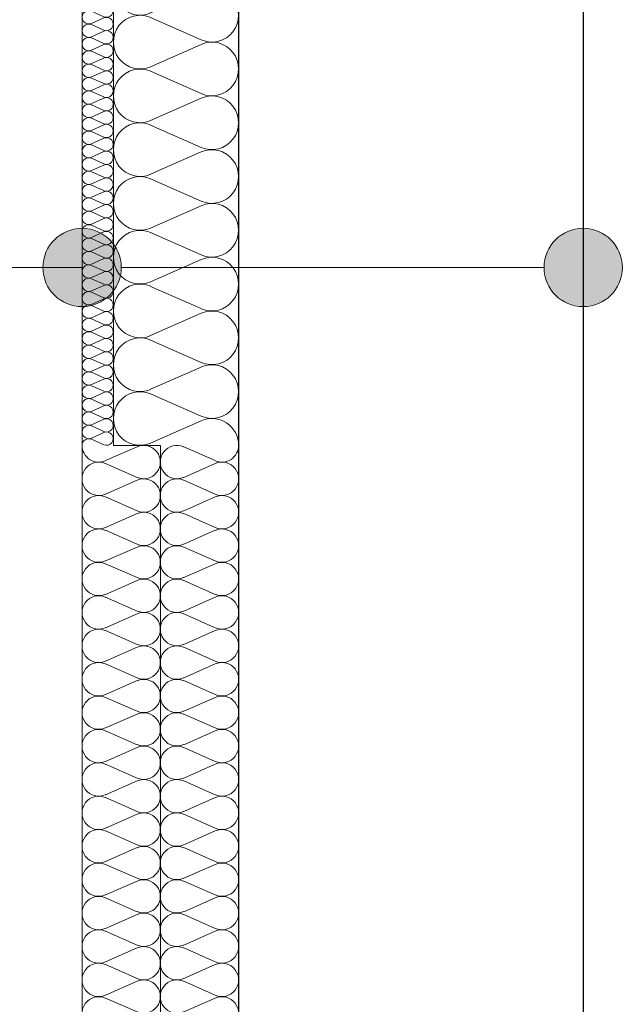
# Model space of a CAD drawing. Extents: x -438200 to -357500, y 15000 to 163871.
# Tile 14 of 148: x -430565 to -429795, y 35349 to 36606. Entities that reach past the tile are written whole.
import ezdxf

# ---------------------------------------------------------------- set-up
doc = ezdxf.new("R2010")
doc.units = 0
doc.header["$MEASUREMENT"] = 0
for name, color, linetype in [('#podkład', 252, 'Continuous'), ('Arch ocieplenie', 252, 'Continuous'), ('Arch opisy', 252, 'Continuous'), ('Inwent Izolacje', 252, 'Continuous')]:
    doc.layers.add(name, color=color, linetype=linetype)
for name, color, linetype, lineweight in [('Arch ocieplenie_Nr_Pióra__9', 252, 'Continuous', 13), ('Arch opisy_Nr_Pióra__21', 252, 'Continuous', 9), ('Arch wykończenie_Nr_Pióra__3', 252, 'Continuous', 18), ('Inwent Izolacje_Nr_Pióra__2', 252, 'Continuous', 13), ('INWENT.ŚCIANY_Nr_Pióra__1', 252, 'Continuous', 25), ('INWENT.ŚCIANY_Nr_Pióra__2', 252, 'Continuous', 13)]:
    doc.layers.add(name, color=color, linetype=linetype, lineweight=lineweight)

# ---------------------------------------------------------------- blocks, each defined once
blk = doc.blocks.new('Izolacja cieplna 14_14', base_point=(-430484.9, 37292.6))
at = {"layer": 'Arch ocieplenie_Nr_Pióra__9', "linetype": 'Continuous'}
for p, q in [((-430456.9, 37291.9), (-430473, 37284.8)), ((-430473, 37283.4), (-430456.9, 37276.2)), ((-430456.9, 37274.8), (-430473, 37267.7)), ((-430473, 37266.3), (-430456.9, 37259.2)), ((-430456.9, 37257.7), (-430473, 37250.6)), ((-430473, 37249.2), (-430456.9, 37242.1)), ((-430456.9, 37240.6), (-430473, 37233.5)), ((-430473, 37232.1), (-430456.9, 37225)), ((-430456.9, 37223.6), (-430473, 37216.5)), ((-430473, 37215), (-430456.9, 37207.9)), ((-430456.9, 37206.5), (-430473, 37199.4)), ((-430473, 37197.9), (-430456.9, 37190.8)), ((-430456.9, 37189.4), (-430473, 37182.3)), ((-430473, 37180.9), (-430456.9, 37173.7)), ((-430456.9, 37172.3), (-430473, 37165.2)), ((-430473, 37163.8), (-430456.9, 37156.7)), ((-430456.9, 37155.2), (-430473, 37148.1)), ((-430473, 37146.7), (-430456.9, 37139.6)), ((-430456.9, 37138.1), (-430473, 37131)), ((-430473, 37129.6), (-430456.9, 37122.5)), ((-430456.9, 37121.1), (-430473, 37114)), ((-430473, 37112.5), (-430456.9, 37105.4)), ((-430456.9, 37104), (-430473, 37096.9)), ((-430473, 37095.4), (-430456.9, 37088.3)), ((-430456.9, 37086.9), (-430473, 37079.8)), ((-430473, 37078.4), (-430456.9, 37071.2)), ((-430456.9, 37069.8), (-430473, 37062.7)), ((-430473, 37061.3), (-430456.9, 37054.2)), ((-430456.9, 37052.7), (-430473, 37045.6)), ((-430473, 37044.2), (-430456.9, 37037.1)), ((-430456.9, 37035.6), (-430473, 37028.5)), ((-430473, 37027.1), (-430456.9, 37020)), ((-430456.9, 37018.6), (-430473, 37011.5)), ((-430473, 37010), (-430456.9, 37002.9)), ((-430456.9, 37001.5), (-430473, 36994.4)), ((-430473, 36992.9), (-430456.9, 36985.8)), ((-430456.9, 36984.4), (-430473, 36977.3)), ((-430473, 36975.9), (-430456.9, 36968.7)), ((-430456.9, 36967.3), (-430473, 36960.2)), ((-430473, 36958.8), (-430456.9, 36951.7)), ((-430456.9, 36950.2), (-430473, 36943.1)), ((-430473, 36941.7), (-430456.9, 36934.6)), ((-430456.9, 36933.1), (-430473, 36926)), ((-430473, 36924.6), (-430456.9, 36917.5)), ((-430456.9, 36916.1), (-430473, 36909)), ((-430473, 36907.5), (-430456.9, 36900.4)), ((-430456.9, 36899), (-430473, 36891.9)), ((-430473, 36890.4), (-430456.9, 36883.3)), ((-430456.9, 36881.9), (-430473, 36874.8)), ((-430473, 36873.4), (-430456.9, 36866.2)), ((-430456.9, 36864.8), (-430473, 36857.7)), ((-430473, 36856.3), (-430456.9, 36849.2)), ((-430456.9, 36847.7), (-430473, 36840.6)), ((-430473, 36839.2), (-430456.9, 36832.1)), ((-430456.9, 36830.6), (-430473, 36823.5)), ((-430473, 36822.1), (-430456.9, 36815)), ((-430456.9, 36813.6), (-430473, 36806.5)), ((-430473, 36805), (-430456.9, 36797.9)), ((-430456.9, 36796.5), (-430473, 36789.4)), ((-430473, 36787.9), (-430456.9, 36780.8)), ((-430456.9, 36779.4), (-430473, 36772.3)), ((-430473, 36770.9), (-430456.9, 36763.7)), ((-430456.9, 36762.3), (-430473, 36755.2)), ((-430473, 36753.8), (-430456.9, 36746.7)), ((-430456.9, 36745.2), (-430473, 36738.1)), ((-430473, 36736.7), (-430456.9, 36729.6)), ((-430456.9, 36728.1), (-430473, 36721)), ((-430473, 36719.6), (-430456.9, 36712.5)), ((-430456.9, 36711.1), (-430473, 36704)), ((-430473, 36702.5), (-430456.9, 36695.4)), ((-430456.9, 36694), (-430473, 36686.9)), ((-430473, 36685.4), (-430456.9, 36678.3)), ((-430456.9, 36676.9), (-430473, 36669.8)), ((-430473, 36668.4), (-430456.9, 36661.2)), ((-430456.9, 36659.8), (-430473, 36652.7)), ((-430473, 36651.3), (-430456.9, 36644.2)), ((-430456.9, 36642.7), (-430473, 36635.6)), ((-430473, 36634.2), (-430456.9, 36627.1)), ((-430456.9, 36625.6), (-430473, 36618.5)), ((-430473, 36617.1), (-430456.9, 36610)), ((-430456.9, 36608.6), (-430473, 36601.5)), ((-430473, 36600), (-430456.9, 36592.9)), ((-430456.9, 36591.5), (-430473, 36584.4)), ((-430473, 36582.9), (-430456.9, 36575.8)), ((-430456.9, 36574.4), (-430473, 36567.3)), ((-430473, 36565.9), (-430456.9, 36558.7)), ((-430456.9, 36557.3), (-430473, 36550.2)), ((-430473, 36548.8), (-430456.9, 36541.7)), ((-430456.9, 36540.2), (-430473, 36533.1)), ((-430473, 36531.7), (-430456.9, 36524.6)), ((-430456.9, 36523.1), (-430473, 36516)), ((-430473, 36514.6), (-430456.9, 36507.5)), ((-430456.9, 36506.1), (-430473, 36499)), ((-430473, 36497.5), (-430456.9, 36490.4)), ((-430456.9, 36489), (-430473, 36481.9)), ((-430473, 36480.4), (-430456.9, 36473.3)), ((-430456.9, 36471.9), (-430473, 36464.8)), ((-430473, 36463.4), (-430456.9, 36456.2)), ((-430456.9, 36454.8), (-430473, 36447.7)), ((-430473, 36446.3), (-430456.9, 36439.2)), ((-430456.9, 36437.7), (-430473, 36430.6)), ((-430473, 36429.2), (-430456.9, 36422.1)), ((-430456.9, 36420.6), (-430473, 36413.5)), ((-430473, 36412.1), (-430456.9, 36405)), ((-430456.9, 36403.6), (-430473, 36396.5)), ((-430473, 36395), (-430456.9, 36387.9)), ((-430456.9, 36386.5), (-430473, 36379.4)), ((-430473, 36377.9), (-430456.9, 36370.8)), ((-430456.9, 36369.4), (-430473, 36362.3)), ((-430473, 36360.9), (-430456.9, 36353.7)), ((-430456.9, 36352.3), (-430473, 36345.2)), ((-430473, 36343.8), (-430456.9, 36336.7)), ((-430456.9, 36335.2), (-430473, 36328.1)), ((-430473, 36326.7), (-430456.9, 36319.6)), ((-430456.9, 36318.1), (-430473, 36311)), ((-430473, 36309.6), (-430456.9, 36302.5)), ((-430456.9, 36301.1), (-430473, 36294)), ((-430473, 36292.5), (-430456.9, 36285.4)), ((-430456.9, 36284), (-430473, 36276.9)), ((-430473, 36275.4), (-430456.9, 36268.3)), ((-430456.9, 36266.9), (-430473, 36259.8)), ((-430473, 36258.4), (-430456.9, 36251.2)), ((-430456.9, 36249.8), (-430473, 36242.7)), ((-430473, 36241.3), (-430456.9, 36234.2)), ((-430456.9, 36232.7), (-430473, 36225.6)), ((-430473, 36224.2), (-430456.9, 36217.1)), ((-430456.9, 36215.6), (-430473, 36208.5)), ((-430473, 36207.1), (-430456.9, 36200)), ((-430456.9, 36198.6), (-430473, 36191.5)), ((-430473, 36190), (-430456.9, 36182.9)), ((-430456.9, 36181.5), (-430473, 36174.4)), ((-430473, 36172.9), (-430456.9, 36165.8)), ((-430456.9, 36164.4), (-430473, 36157.3)), ((-430473, 36155.9), (-430456.9, 36148.7)), ((-430456.9, 36147.3), (-430473, 36140.2)), ((-430473, 36138.8), (-430456.9, 36131.7)), ((-430456.9, 36130.2), (-430473, 36123.1)), ((-430473, 36121.7), (-430456.9, 36114.6)), ((-430456.9, 36113.1), (-430473, 36106)), ((-430473, 36104.6), (-430456.9, 36097.5)), ((-430456.9, 36096.1), (-430473, 36089)), ((-430473, 36087.5), (-430456.9, 36080.4)), ((-430456.9, 36079), (-430473, 36071.9)), ((-430473, 36070.4), (-430456.9, 36063.3))]:
    blk.add_line(p, q, dxfattribs=at)
for centre, start_param, end_param in [((-430453.5, 37284.1), 5.870392, 9.837571), ((-430476.4, 37275.5), 2.7288, 6.695979), ((-430476.4, 37292.6), 4.712389, 6.695979), ((-430453.5, 37267), 5.870392, 9.837571), ((-430476.4, 37258.4), 2.7288, 6.695979), ((-430453.5, 37249.9), 5.870392, 9.837571), ((-430476.4, 37241.4), 2.7288, 6.695979), ((-430476.4, 37224.3), 2.7288, 6.695979), ((-430453.5, 37232.8), 5.870392, 9.837571), ((-430453.5, 37215.7), 5.870392, 9.837571), ((-430476.4, 37207.2), 2.7288, 6.695979), ((-430453.5, 37198.7), 5.870392, 9.837571), ((-430476.4, 37190.1), 2.7288, 6.695979), ((-430476.4, 37173), 2.7288, 6.695979), ((-430453.5, 37181.6), 5.870392, 9.837571), ((-430453.5, 37164.5), 5.870392, 9.837571), ((-430476.4, 37155.9), 2.7288, 6.695979), ((-430453.5, 37147.4), 5.870392, 9.837571), ((-430476.4, 37138.9), 2.7288, 6.695979), ((-430476.4, 37121.8), 2.7288, 6.695979), ((-430453.5, 37130.3), 5.870392, 9.837571), ((-430453.5, 37113.2), 5.870392, 9.837571), ((-430476.4, 37104.7), 2.7288, 6.695979), ((-430453.5, 37096.2), 5.870392, 9.837571), ((-430476.4, 37087.6), 2.7288, 6.695979), ((-430476.4, 37070.5), 2.7288, 6.695979), ((-430453.5, 37079.1), 5.870392, 9.837571), ((-430453.5, 37062), 5.870392, 9.837571), ((-430476.4, 37053.4), 2.7288, 6.695979), ((-430476.4, 37036.4), 2.7288, 6.695979), ((-430453.5, 37044.9), 5.870392, 9.837571), ((-430453.5, 37027.8), 5.870392, 9.837571), ((-430476.4, 37019.3), 2.7288, 6.695979), ((-430453.5, 37010.7), 5.870392, 9.837571), ((-430476.4, 37002.2), 2.7288, 6.695979), ((-430476.4, 36985.1), 2.7288, 6.695979), ((-430453.5, 36993.7), 5.870392, 9.837571), ((-430453.5, 36976.6), 5.870392, 9.837571), ((-430476.4, 36968), 2.7288, 6.695979), ((-430453.5, 36959.5), 5.870392, 9.837571), ((-430476.4, 36950.9), 2.7288, 6.695979), ((-430476.4, 36933.9), 2.7288, 6.695979), ((-430453.5, 36942.4), 5.870392, 9.837571), ((-430453.5, 36925.3), 5.870392, 9.837571), ((-430476.4, 36916.8), 2.7288, 6.695979), ((-430453.5, 36908.2), 5.870392, 9.837571), ((-430476.4, 36899.7), 2.7288, 6.695979), ((-430476.4, 36882.6), 2.7288, 6.695979), ((-430453.5, 36891.2), 5.870392, 9.837571), ((-430453.5, 36874.1), 5.870392, 9.837571), ((-430476.4, 36865.5), 2.7288, 6.695979), ((-430453.5, 36857), 5.870392, 9.837571), ((-430476.4, 36848.4), 2.7288, 6.695979), ((-430476.4, 36831.4), 2.7288, 6.695979), ((-430453.5, 36839.9), 5.870392, 9.837571), ((-430453.5, 36822.8), 5.870392, 9.837571), ((-430476.4, 36814.3), 2.7288, 6.695979), ((-430476.4, 36797.2), 2.7288, 6.695979), ((-430453.5, 36805.7), 5.870392, 9.837571), ((-430453.5, 36788.7), 5.870392, 9.837571), ((-430476.4, 36780.1), 2.7288, 6.695979), ((-430453.5, 36771.6), 5.870392, 9.837571), ((-430476.4, 36763), 2.7288, 6.695979), ((-430476.4, 36745.9), 2.7288, 6.695979), ((-430453.5, 36754.5), 5.870392, 9.837571), ((-430453.5, 36737.4), 5.870392, 9.837571), ((-430476.4, 36728.9), 2.7288, 6.695979), ((-430453.5, 36720.3), 5.870392, 9.837571), ((-430476.4, 36711.8), 2.7288, 6.695979), ((-430476.4, 36694.7), 2.7288, 6.695979), ((-430453.5, 36703.2), 5.870392, 9.837571), ((-430453.5, 36686.2), 5.870392, 9.837571), ((-430476.4, 36677.6), 2.7288, 6.695979), ((-430453.5, 36669.1), 5.870392, 9.837571), ((-430476.4, 36660.5), 2.7288, 6.695979), ((-430476.4, 36643.4), 2.7288, 6.695979), ((-430453.5, 36652), 5.870392, 9.837571), ((-430453.5, 36634.9), 5.870392, 9.837571), ((-430476.4, 36626.4), 2.7288, 6.695979), ((-430453.5, 36617.8), 5.870392, 9.837571), ((-430476.4, 36609.3), 2.7288, 6.695979), ((-430453.5, 36600.7), 5.870392, 9.837571), ((-430476.4, 36592.2), 2.7288, 6.695979), ((-430453.5, 36583.7), 5.870392, 9.837571), ((-430476.4, 36575.1), 2.7288, 6.695979), ((-430476.4, 36558), 2.7288, 6.695979), ((-430453.5, 36566.6), 5.870392, 9.837571), ((-430453.5, 36549.5), 5.870392, 9.837571), ((-430476.4, 36540.9), 2.7288, 6.695979), ((-430453.5, 36532.4), 5.870392, 9.837571), ((-430476.4, 36523.9), 2.7288, 6.695979), ((-430476.4, 36506.8), 2.7288, 6.695979), ((-430453.5, 36515.3), 5.870392, 9.837571), ((-430453.5, 36498.2), 5.870392, 9.837571), ((-430476.4, 36489.7), 2.7288, 6.695979), ((-430453.5, 36481.2), 5.870392, 9.837571), ((-430476.4, 36472.6), 2.7288, 6.695979), ((-430476.4, 36455.5), 2.7288, 6.695979), ((-430453.5, 36464.1), 5.870392, 9.837571), ((-430453.5, 36447), 5.870392, 9.837571), ((-430476.4, 36438.4), 2.7288, 6.695979), ((-430453.5, 36429.9), 5.870392, 9.837571), ((-430476.4, 36421.4), 2.7288, 6.695979), ((-430476.4, 36404.3), 2.7288, 6.695979), ((-430453.5, 36412.8), 5.870392, 9.837571), ((-430453.5, 36395.7), 5.870392, 9.837571), ((-430476.4, 36387.2), 2.7288, 6.695979), ((-430453.5, 36378.7), 5.870392, 9.837571), ((-430476.4, 36370.1), 2.7288, 6.695979), ((-430453.5, 36361.6), 5.870392, 9.837571), ((-430476.4, 36353), 2.7288, 6.695979), ((-430453.5, 36344.5), 5.870392, 9.837571), ((-430476.4, 36335.9), 2.7288, 6.695979), ((-430476.4, 36318.9), 2.7288, 6.695979), ((-430453.5, 36327.4), 5.870392, 9.837571), ((-430453.5, 36310.3), 5.870392, 9.837571), ((-430476.4, 36301.8), 2.7288, 6.695979), ((-430453.5, 36293.2), 5.870392, 9.837571), ((-430476.4, 36284.7), 2.7288, 6.695979), ((-430476.4, 36267.6), 2.7288, 6.695979), ((-430453.5, 36276.2), 5.870392, 9.837571), ((-430453.5, 36259.1), 5.870392, 9.837571), ((-430476.4, 36250.5), 2.7288, 6.695979), ((-430453.5, 36242), 5.870392, 9.837571), ((-430476.4, 36233.4), 2.7288, 6.695979), ((-430476.4, 36216.4), 2.7288, 6.695979), ((-430453.5, 36224.9), 5.870392, 9.837571), ((-430453.5, 36207.8), 5.870392, 9.837571), ((-430476.4, 36199.3), 2.7288, 6.695979), ((-430453.5, 36190.7), 5.870392, 9.837571), ((-430476.4, 36182.2), 2.7288, 6.695979), ((-430476.4, 36165.1), 2.7288, 6.695979), ((-430453.5, 36173.7), 5.870392, 9.837571), ((-430453.5, 36156.6), 5.870392, 9.837571), ((-430476.4, 36148), 2.7288, 6.695979), ((-430476.4, 36130.9), 2.7288, 6.695979), ((-430453.5, 36139.5), 5.870392, 9.837571), ((-430453.5, 36122.4), 5.870392, 9.837571), ((-430476.4, 36113.9), 2.7288, 6.695979), ((-430453.5, 36105.3), 5.870392, 9.837571), ((-430476.4, 36096.8), 2.7288, 6.695979), ((-430476.4, 36079.7), 2.7288, 6.695979), ((-430453.5, 36088.2), 5.870392, 9.837571), ((-430453.5, 36071.2), 5.870392, 9.837571), ((-430476.4, 36062.6), 2.7288, 4.712389)]:
    blk.add_ellipse(centre, major_axis=(0, -8.54), ratio=0.995956, start_param=start_param, end_param=end_param, dxfattribs=at)
blk = doc.blocks.new('Izolacja cieplna 14_17', base_point=(-430484.9, 36062.6))
at = {"layer": 'Arch ocieplenie_Nr_Pióra__9', "linetype": 'Continuous'}
for p, q in [((-430414.7, 36060.8), (-430455.1, 36043.1)), ((-430455.1, 36039.5), (-430414.7, 36021.7)), ((-430414.7, 36018.2), (-430455.1, 36000.4)), ((-430455.1, 35996.8), (-430414.7, 35979.1)), ((-430414.7, 35975.5), (-430455.1, 35957.7)), ((-430455.1, 35954.2), (-430414.7, 35936.4)), ((-430414.7, 35932.8), (-430455.1, 35915.1)), ((-430455.1, 35911.5), (-430414.7, 35893.8)), ((-430414.7, 35890.2), (-430455.1, 35872.4)), ((-430455.1, 35868.8), (-430414.7, 35851.1)), ((-430414.7, 35847.5), (-430455.1, 35829.8)), ((-430455.1, 35826.2), (-430414.7, 35808.4)), ((-430414.7, 35804.8), (-430455.1, 35787.1)), ((-430455.1, 35783.5), (-430414.7, 35765.8)), ((-430414.7, 35762.2), (-430455.1, 35744.4)), ((-430455.1, 35740.8), (-430414.7, 35723.1)), ((-430414.7, 35719.5), (-430455.1, 35701.8)), ((-430455.1, 35698.2), (-430414.7, 35680.4)), ((-430414.7, 35676.9), (-430455.1, 35659.1)), ((-430455.1, 35655.5), (-430414.7, 35637.8)), ((-430414.7, 35634.2), (-430455.1, 35616.4)), ((-430455.1, 35612.9), (-430414.7, 35595.1)), ((-430414.7, 35591.5), (-430455.1, 35573.8)), ((-430455.1, 35570.2), (-430414.7, 35552.4)), ((-430414.7, 35548.9), (-430455.1, 35531.1)), ((-430455.1, 35527.5), (-430414.7, 35509.8)), ((-430414.7, 35506.2), (-430455.1, 35488.5)), ((-430455.1, 35484.9), (-430414.7, 35467.1)), ((-430414.7, 35463.5), (-430455.1, 35445.8)), ((-430455.1, 35442.2), (-430414.7, 35424.5)), ((-430414.7, 35420.9), (-430455.1, 35403.1)), ((-430455.1, 35399.5), (-430414.7, 35381.8)), ((-430414.7, 35378.2), (-430455.1, 35360.5)), ((-430455.1, 35356.9), (-430414.7, 35339.1))]:
    blk.add_line(p, q, dxfattribs=at)
for centre, start_param, end_param in [((-430463.7, 36062.6), 4.712389, 6.695979), ((-430406.2, 36041.3), 5.870392, 9.837571), ((-430463.7, 36019.9), 2.7288, 6.695979), ((-430406.2, 35998.6), 5.870392, 9.837571), ((-430463.7, 35977.3), 2.7288, 6.695979), ((-430406.2, 35956), 5.870392, 9.837571), ((-430463.7, 35934.6), 2.7288, 6.695979), ((-430406.2, 35913.3), 5.870392, 9.837571), ((-430463.7, 35892), 2.7288, 6.695979), ((-430406.2, 35870.6), 5.870392, 9.837571), ((-430463.7, 35849.3), 2.7288, 6.695979), ((-430406.2, 35828), 5.870392, 9.837571), ((-430463.7, 35806.6), 2.7288, 6.695979), ((-430406.2, 35785.3), 5.870392, 9.837571), ((-430463.7, 35764), 2.7288, 6.695979), ((-430406.2, 35742.6), 5.870392, 9.837571), ((-430463.7, 35721.3), 2.7288, 6.695979), ((-430406.2, 35700), 5.870392, 9.837571), ((-430463.7, 35678.6), 2.7288, 6.695979), ((-430406.2, 35657.3), 5.870392, 9.837571), ((-430463.7, 35636), 2.7288, 6.695979), ((-430406.2, 35614.6), 5.870392, 9.837571), ((-430463.7, 35593.3), 2.7288, 6.695979), ((-430406.2, 35572), 5.870392, 9.837571), ((-430463.7, 35550.7), 2.7288, 6.695979), ((-430406.2, 35529.3), 5.870392, 9.837571), ((-430463.7, 35508), 2.7288, 6.695979), ((-430406.2, 35486.7), 5.870392, 9.837571), ((-430463.7, 35465.3), 2.7288, 6.695979), ((-430406.2, 35444), 5.870392, 9.837571), ((-430463.7, 35422.7), 2.7288, 6.695979), ((-430406.2, 35401.3), 5.870392, 9.837571), ((-430463.7, 35380), 2.7288, 6.695979), ((-430406.2, 35358.7), 5.870392, 9.837571), ((-430463.7, 35337.3), 2.7288, 6.695979)]:
    blk.add_ellipse(centre, major_axis=(0, -21.3), ratio=0.997013, start_param=start_param, end_param=end_param, dxfattribs=at)
blk = doc.blocks.new('Izolacja cieplna 14_265', base_point=(-430284.9, 32137.6))
at = {"layer": 'Inwent Izolacje_Nr_Pióra__2', "linetype": 'Continuous'}
for p, q in [((-430314.7, 36043.1), (-430355.1, 36060.8)), ((-430355.1, 36021.7), (-430314.7, 36039.5)), ((-430314.7, 36000.4), (-430355.1, 36018.2)), ((-430355.1, 35979.1), (-430314.7, 35996.8)), ((-430314.7, 35957.7), (-430355.1, 35975.5)), ((-430355.1, 35936.4), (-430314.7, 35954.2)), ((-430314.7, 35915.1), (-430355.1, 35932.8)), ((-430355.1, 35893.8), (-430314.7, 35911.5)), ((-430314.7, 35872.4), (-430355.1, 35890.2)), ((-430355.1, 35851.1), (-430314.7, 35868.8)), ((-430314.7, 35829.8), (-430355.1, 35847.5)), ((-430355.1, 35808.4), (-430314.7, 35826.2)), ((-430314.7, 35787.1), (-430355.1, 35804.8)), ((-430355.1, 35765.8), (-430314.7, 35783.5)), ((-430314.7, 35744.4), (-430355.1, 35762.2)), ((-430355.1, 35723.1), (-430314.7, 35740.8)), ((-430314.7, 35701.8), (-430355.1, 35719.5)), ((-430355.1, 35680.4), (-430314.7, 35698.2)), ((-430314.7, 35659.1), (-430355.1, 35676.9)), ((-430355.1, 35637.8), (-430314.7, 35655.5)), ((-430314.7, 35616.4), (-430355.1, 35634.2)), ((-430355.1, 35595.1), (-430314.7, 35612.9)), ((-430314.7, 35573.8), (-430355.1, 35591.5)), ((-430355.1, 35552.4), (-430314.7, 35570.2)), ((-430314.7, 35531.1), (-430355.1, 35548.9)), ((-430355.1, 35509.8), (-430314.7, 35527.5)), ((-430314.7, 35488.5), (-430355.1, 35506.2)), ((-430355.1, 35467.1), (-430314.7, 35484.9)), ((-430314.7, 35445.8), (-430355.1, 35463.5)), ((-430355.1, 35424.5), (-430314.7, 35442.2)), ((-430314.7, 35403.1), (-430355.1, 35420.9)), ((-430355.1, 35381.8), (-430314.7, 35399.5)), ((-430314.7, 35360.5), (-430355.1, 35378.2)), ((-430355.1, 35339.1), (-430314.7, 35356.9))]:
    blk.add_line(p, q, dxfattribs=at)
for centre, start_param, end_param in [((-430363.7, 36041.3), 5.870392, 9.837571), ((-430306.2, 36062.6), 2.7288, 4.712389), ((-430306.2, 36019.9), 2.7288, 6.695979), ((-430363.7, 35998.6), 5.870392, 9.837571), ((-430306.2, 35977.3), 2.7288, 6.695979), ((-430363.7, 35956), 5.870392, 9.837571), ((-430306.2, 35934.6), 2.7288, 6.695979), ((-430363.7, 35913.3), 5.870392, 9.837571), ((-430306.2, 35892), 2.7288, 6.695979), ((-430363.7, 35870.6), 5.870392, 9.837571), ((-430306.2, 35849.3), 2.7288, 6.695979), ((-430363.7, 35828), 5.870392, 9.837571), ((-430306.2, 35806.6), 2.7288, 6.695979), ((-430363.7, 35785.3), 5.870392, 9.837571), ((-430306.2, 35764), 2.7288, 6.695979), ((-430363.7, 35742.6), 5.870392, 9.837571), ((-430306.2, 35721.3), 2.7288, 6.695979), ((-430363.7, 35700), 5.870392, 9.837571), ((-430306.2, 35678.6), 2.7288, 6.695979), ((-430363.7, 35657.3), 5.870392, 9.837571), ((-430306.2, 35636), 2.7288, 6.695979), ((-430363.7, 35614.6), 5.870392, 9.837571), ((-430306.2, 35593.3), 2.7288, 6.695979), ((-430363.7, 35572), 5.870392, 9.837571), ((-430306.2, 35550.7), 2.7288, 6.695979), ((-430363.7, 35529.3), 5.870392, 9.837571), ((-430306.2, 35508), 2.7288, 6.695979), ((-430363.7, 35486.7), 5.870392, 9.837571), ((-430306.2, 35465.3), 2.7288, 6.695979), ((-430363.7, 35444), 5.870392, 9.837571), ((-430306.2, 35422.7), 2.7288, 6.695979), ((-430363.7, 35401.3), 5.870392, 9.837571), ((-430306.2, 35380), 2.7288, 6.695979), ((-430363.7, 35358.7), 5.870392, 9.837571), ((-430306.2, 35337.3), 2.7288, 6.695979)]:
    blk.add_ellipse(centre, major_axis=(0, 21.3), ratio=0.997013, start_param=start_param, end_param=end_param, dxfattribs=at)
blk = doc.blocks.new('Izolacja cieplna 14_269', base_point=(-430284.9, 36062.6))
at = {"layer": 'Inwent Izolacje_Nr_Pióra__2', "linetype": 'Continuous'}
for p, q in [((-430332.6, 37061.2), (-430397.3, 37089.7)), ((-430397.3, 37026.8), (-430332.6, 37055.4)), ((-430332.6, 36992.5), (-430397.3, 37021.1)), ((-430397.3, 36958.2), (-430332.6, 36986.7)), ((-430332.6, 36923.8), (-430397.3, 36952.4)), ((-430397.3, 36889.5), (-430332.6, 36918.1)), ((-430332.6, 36855.2), (-430397.3, 36883.7)), ((-430397.3, 36820.8), (-430332.6, 36849.4)), ((-430332.6, 36786.5), (-430397.3, 36815.1)), ((-430397.3, 36752.2), (-430332.6, 36780.7)), ((-430332.6, 36717.8), (-430397.3, 36746.4)), ((-430397.3, 36683.5), (-430332.6, 36712.1)), ((-430332.6, 36649.2), (-430397.3, 36677.7)), ((-430397.3, 36614.8), (-430332.6, 36643.4)), ((-430332.6, 36580.5), (-430397.3, 36609.1)), ((-430397.3, 36546.2), (-430332.6, 36574.7)), ((-430332.6, 36511.8), (-430397.3, 36540.4)), ((-430397.3, 36477.5), (-430332.6, 36506.1)), ((-430332.6, 36443.2), (-430397.3, 36471.7)), ((-430397.3, 36408.8), (-430332.6, 36437.4)), ((-430332.6, 36374.5), (-430397.3, 36403.1)), ((-430397.3, 36340.2), (-430332.6, 36368.7)), ((-430332.6, 36305.8), (-430397.3, 36334.4)), ((-430397.3, 36271.5), (-430332.6, 36300.1)), ((-430332.6, 36237.2), (-430397.3, 36265.7)), ((-430397.3, 36202.8), (-430332.6, 36231.4)), ((-430332.6, 36168.5), (-430397.3, 36197.1)), ((-430397.3, 36134.2), (-430332.6, 36162.7)), ((-430332.6, 36099.8), (-430397.3, 36128.4)), ((-430397.3, 36065.5), (-430332.6, 36094.1))]:
    blk.add_line(p, q, dxfattribs=at)
for centre, start_param, end_param in [((-430410.9, 37058.3), 5.870392, 9.837571), ((-430319, 37092.6), 2.7288, 4.712389), ((-430319, 37023.9), 2.7288, 6.695979), ((-430410.9, 36989.6), 5.870392, 9.837571), ((-430319, 36955.3), 2.7288, 6.695979), ((-430410.9, 36920.9), 5.870392, 9.837571), ((-430319, 36886.6), 2.7288, 6.695979), ((-430410.9, 36852.3), 5.870392, 9.837571), ((-430319, 36817.9), 2.7288, 6.695979), ((-430410.9, 36783.6), 5.870392, 9.837571), ((-430319, 36749.3), 2.7288, 6.695979), ((-430410.9, 36714.9), 5.870392, 9.837571), ((-430319, 36680.6), 2.7288, 6.695979), ((-430410.9, 36646.3), 5.870392, 9.837571), ((-430319, 36611.9), 2.7288, 6.695979), ((-430410.9, 36577.6), 5.870392, 9.837571), ((-430319, 36543.3), 2.7288, 6.695979), ((-430410.9, 36508.9), 5.870392, 9.837571), ((-430319, 36474.6), 2.7288, 6.695979), ((-430410.9, 36440.3), 5.870392, 9.837571), ((-430319, 36405.9), 2.7288, 6.695979), ((-430410.9, 36371.6), 5.870392, 9.837571), ((-430319, 36337.3), 2.7288, 6.695979), ((-430410.9, 36302.9), 5.870392, 9.837571), ((-430319, 36268.6), 2.7288, 6.695979), ((-430410.9, 36234.3), 5.870392, 9.837571), ((-430319, 36199.9), 2.7288, 6.695979), ((-430410.9, 36165.6), 5.870392, 9.837571), ((-430319, 36131.3), 2.7288, 6.695979), ((-430410.9, 36096.9), 5.870392, 9.837571), ((-430319, 36062.6), 4.712389, 6.695979)]:
    blk.add_ellipse(centre, major_axis=(0, 34.3), ratio=0.991121, start_param=start_param, end_param=end_param, dxfattribs=at)
blk = doc.blocks.new('Linia_46', base_point=(-430484.9, 36289.8))
at = {"layer": 'Arch opisy_Nr_Pióra__21', "linetype": 'Continuous'}
blk.add_line((-430484.9, 36289.8), (-431344.7, 36289.8), dxfattribs=at)
blk.add_circle((-431644.7, 36289.8), 300, dxfattribs=at)
blk = doc.blocks.new('Linia_47', base_point=(-429844.9, 36289.8))
at = {"layer": 'Arch opisy_Nr_Pióra__21', "linetype": 'Continuous'}
for points in [[(-430434.9, 36289.8), (-430438.8, 36309), (-430449.6, 36325.2), (-430465.8, 36336), (-430484.9, 36339.8), (-430504.1, 36336), (-430520.3, 36325.2), (-430531.1, 36309), (-430534.9, 36289.8), (-430531.1, 36270.7), (-430520.3, 36254.5), (-430504.1, 36243.6), (-430484.9, 36239.8), (-430465.8, 36243.6), (-430449.6, 36254.5), (-430438.8, 36270.7)], [(-429794.9, 36289.8), (-429798.8, 36309), (-429809.6, 36325.2), (-429825.8, 36336), (-429844.9, 36339.8), (-429864.1, 36336), (-429880.3, 36325.2), (-429891.1, 36309), (-429894.9, 36289.8), (-429891.1, 36270.7), (-429880.3, 36254.5), (-429864.1, 36243.6), (-429844.9, 36239.8), (-429825.8, 36243.6), (-429809.6, 36254.5), (-429798.8, 36270.7)]]:
    blk.add_hatch(color=256, dxfattribs=at).paths.add_polyline_path(points, flags=0)
blk.add_line((-429894.9, 36289.8), (-430434.9, 36289.8), dxfattribs=at)
for centre in [(-430484.9, 36289.8), (-429844.9, 36289.8)]:
    blk.add_circle(centre, 50, dxfattribs=at)
blk = doc.blocks.new('parter')
at = {"layer": 'Arch wykończenie_Nr_Pióra__3', "color": 252, "linetype": 'Continuous'}
blk.add_line((-430484.9, 37292.6), (-430484.9, 32137.6), dxfattribs=at)
at = {"layer": 'INWENT.ŚCIANY_Nr_Pióra__1', "color": 252, "linetype": 'Continuous'}
for p, q in [((-430284.9, 37092.6), (-430284.9, 32172.6)), ((-429844.9, 36672.6), (-429844.9, 34412.6))]:
    blk.add_line(p, q, dxfattribs=at)
at = {"layer": 'INWENT.ŚCIANY_Nr_Pióra__2', "color": 252, "linetype": 'Continuous'}
for p, q in [((-430444.9, 37252.6), (-430444.9, 36062.6)), ((-430444.9, 36062.6), (-430384.9, 36062.6)), ((-430384.9, 32137.6), (-430384.9, 36062.6))]:
    blk.add_line(p, q, dxfattribs=at)
at = {"layer": 'Arch ocieplenie', "color": 252, "linetype": 'Continuous', "lineweight": 13}
for name, p in [('Izolacja cieplna 14_14', (-430484.9, 37292.6)), ('Izolacja cieplna 14_17', (-430484.9, 36062.6))]:
    blk.add_blockref(name, p, dxfattribs=at)
at = {"layer": 'Arch opisy', "color": 252, "linetype": 'Continuous'}
for name, p in [('Linia_46', (-430484.9, 36289.8)), ('Linia_47', (-429844.9, 36289.8))]:
    blk.add_blockref(name, p, dxfattribs=at)
at = {"layer": 'Inwent Izolacje', "color": 252, "linetype": 'Continuous', "lineweight": 13}
for name, p in [('Izolacja cieplna 14_269', (-430284.9, 36062.6)), ('Izolacja cieplna 14_265', (-430284.9, 32137.6))]:
    blk.add_blockref(name, p, dxfattribs=at)

msp = doc.modelspace()

# ---------------------------------------------------------------- block references
at = {"layer": '#podkład', "color": 3, "lineweight": 50}
msp.add_blockref('parter', (0, 0), dxfattribs=at)

doc.saveas('drawing.dxf')
